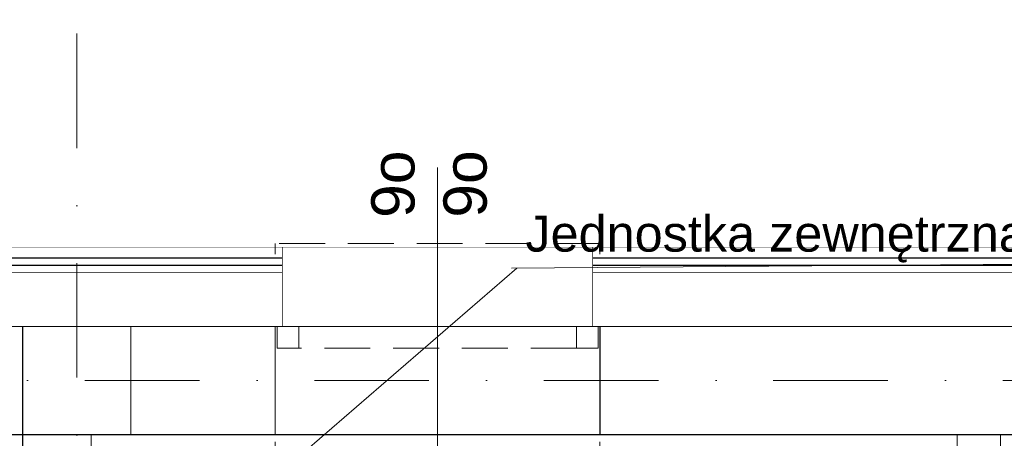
# Model space of a CAD drawing. Extents: x 4615668 to 9294084, y 16339 to 10688993.
# Tile 40 of 256: x 4716964 to 4717237, y 5343905 to 5344021. Entities that reach past the tile are written whole.
import ezdxf
from ezdxf.enums import TextEntityAlignment as Align
from ezdxf.lldxf.tags import DXFTag

# ---------------------------------------------------------------- set-up
doc = ezdxf.new("R2010")
doc.units = 0
doc.header["$MEASUREMENT"] = 0
doc.linetypes.add('DASHDOT', pattern=[25.4, 12.7, -6.35, 0, -6.35])
doc.linetypes.add('DASHED', pattern=[19.05, 12.7, -6.35])
doc.layers.add('IS_Działka (zasilająca)_etykieta1', color=7, linetype='Continuous', lineweight=5, true_color=0x000000)
doc.layers.add('MURY', color=7, linetype='Continuous')
doc.layers.add('STOLARKA', color=4, linetype='Continuous')
for name, color, linetype, lineweight in [('Osie', 175, 'DASHDOT', 9), ('Wymiar', 7, 'Continuous', 9), ('Wymiat 100', 251, 'Continuous', 5)]:
    doc.layers.add(name, color=color, linetype=linetype, lineweight=lineweight)
doc.styles.add('Arial_____', font='arial.ttf')
doc.styles.add('ARIAL_CE', font='arial.ttf', dxfattribs={"height": 15})
tags = doc.linetypes.add('DASH', pattern=[15, 10, -5]).pattern_tags.tags
tags[6:7] = [DXFTag(74, 4), DXFTag(75, 0), DXFTag(340, '0'), DXFTag(46, 0.0), DXFTag(50, 0.0), DXFTag(44, 0.0), DXFTag(45, 0.0)]
tags[4:5] = [DXFTag(74, 4), DXFTag(75, 0), DXFTag(340, '0'), DXFTag(46, 0.0), DXFTag(50, 0.0), DXFTag(44, 0.0), DXFTag(45, 0.0)]

# ---------------------------------------------------------------- blocks, each defined once
blk = doc.blocks.new('G$C503E6358')
at = {"layer": 'STOLARKA', "color": 5, "linetype": 'DASHED', "lineweight": 0}
blk.add_line((100, 45), (0, 45), dxfattribs=at)
for points in [[(24, 0), (21, 0), (21, 90), (24, 90)], [(76, 0), (79, 0), (79, 90), (76, 90)]]:
    blk.add_lwpolyline(points, dxfattribs=at)
for points in [[(56, 89.5), (56, 83.5), (50, 83.5), (50, 89.5)], [(56, 83.5), (56, 6.5), (50, 6.5), (50, 83.5)], [(56, 0.5), (56, 6.5), (50, 6.5), (50, 0.5)]]:
    blk.add_lwpolyline(points, close=True, dxfattribs=at)
blk = doc.blocks.new('G$C61CBF25F')
at = {"layer": 'Osie', "lineweight": 0, "ltscale": 2.5}
for p, q in [((855, 0), (855, 1880)), ((1525, 1780), (204.85, 1780)), ((1525, 1780), (204.85, 1780))]:
    blk.add_line(p, q, dxfattribs=at)
blk = doc.blocks.new('G$CCAF8BBA6')
at = {"layer": 'MURY', "color": 5, "linetype": 'DASH', "lineweight": 0}
blk.add_line((960, 1839), (960, 1739), dxfattribs=at)
at = {"layer": 'MURY', "lineweight": 0, "ltscale": 40, "const_width": 0.1}
blk.add_lwpolyline([(295, 1754), (273.02, 1754), (273.02, 1817), (1467, 1817), (1467, 1744.25), (1445, 1744.25)], dxfattribs=at)
at = {"layer": 'MURY', "linetype": 'DASH', "lineweight": 0, "const_width": 0.2}
for points in [[(917, 1795), (916.97, 1817)], [(1003, 1795), (1003, 1817)]]:
    blk.add_lwpolyline(points, dxfattribs=at)
at = {"layer": 'MURY', "lineweight": -3, "ltscale": 40}
for points in [[(295, 1756), (276.02, 1756), (276.02, 1814), (916.97, 1814)], [(1003, 1814), (1464, 1814), (1464, 1744.25), (1445, 1744.25)], [(294.97, 1756), (278, 1756), (278.02, 1812), (916.97, 1812)], [(1003, 1812), (1462, 1812), (1462, 1744.25), (1445, 1744.25)]]:
    blk.add_lwpolyline(points, dxfattribs=at)
at = {"layer": 'MURY', "lineweight": 0, "ltscale": 40}
for points in [[(295, 1756, 0.2, 0.2, 0), (280.02, 1756, 0.2, 0.2, 0), (280.02, 1810, 0.2, 0.2, 0), (916.98, 1810, 0, 0, 0)], [(1003, 1810, 0.2, 0.2, 0), (1460, 1810, 0.2, 0.2, 0), (1460, 1745.25, 0.2, 0.2, 0), (1445, 1745.25, 0.2, 0.2, 0)]]:
    blk.add_lwpolyline(points, format="xyseb", dxfattribs=at)
at = {"layer": 'MURY', "ltscale": 40, "const_width": 0.3}
for points in [[(325, 1765), (845.04, 1765), (845.04, 1795), (325, 1795)], [(845, 1765), (875, 1765), (875, 1795), (845, 1795)], [(875, 1765), (1415, 1765), (1415, 1795), (875, 1795)], [(864, 1395.53), (864, 1765), (845, 1765), (845, 1395.53)]]:
    blk.add_lwpolyline(points, close=True, dxfattribs=at)
at = {"layer": 'MURY', "linetype": 'DASHDOT', "ltscale": 0.5, "const_width": 0.3}
for points in [[(915, 1765), (915, 1795)], [(1005, 1765), (1005, 1795)]]:
    blk.add_lwpolyline(points, dxfattribs=at)
at = {"layer": 'MURY', "linetype": 'DASHDOT', "lineweight": 0}
blk.add_lwpolyline([(845, 1255), (875, 1255), (875, 1765), (845, 1765)], close=True, dxfattribs=at)
at = {"layer": 'MURY', "ltscale": 40, "const_width": 0.3}
blk.add_lwpolyline([(995, 1553), (1116, 1553), (1116, 1765), (1104, 1765), (1104, 1565), (995, 1565), (995, 1553)], dxfattribs=at)
at = {"lineweight": 0, "ltscale": 40}
blk.add_blockref('G$C61CBF25F', (5, 0), dxfattribs=at)
at = {"layer": 'MURY', "lineweight": 0, "ltscale": 40, "rotation": 90}
blk.add_blockref('G$C503E6358', (1005, 1739), dxfattribs=at)
at = {"layer": 'MURY', "insert": (957.79, 1794.43), "char_height": 12, "width": 1777.5174, "attachment_point": 5, "rotation": 90.1544, "style": 'ARIAL_CE'}
blk.add_mtext('\\pxi-10,l16.666687,t16.666687;9o\\P9o', dxfattribs=at)
blk = doc.blocks.new('G$C1D751F49')
at = {"layer": 'IS_Działka (zasilająca)_etykieta1', "color": 6}
for p, q in [((63.81, 176.08), (305.42, 177.94)), ((65.31, 176.09), (-11.55, 109.77))]:
    blk.add_line(p, q, dxfattribs=at)
at = {"layer": 'IS_Działka (zasilająca)_etykieta1', "color": 6, "style": 'Arial_____'}
blk.add_text('Jednostka zewnętrzna do pompy ciepła', height=10, dxfattribs=at).set_placement((189.93, 177.67), align=Align.BOTTOM_CENTER)

msp = doc.modelspace()

# ---------------------------------------------------------------- block references
at = {"layer": 'Wymiar', "lineweight": 0, "ltscale": 40}
msp.add_blockref('G$CCAF8BBA6', (4716119.67, 5342140.62), dxfattribs=at)
at = {"layer": 'Wymiat 100', "color": 5, "lineweight": 0, "ltscale": 40}
msp.add_blockref('G$C1D751F49', (4717036.36, 5343775.67), dxfattribs=at)

doc.saveas('drawing.dxf')
